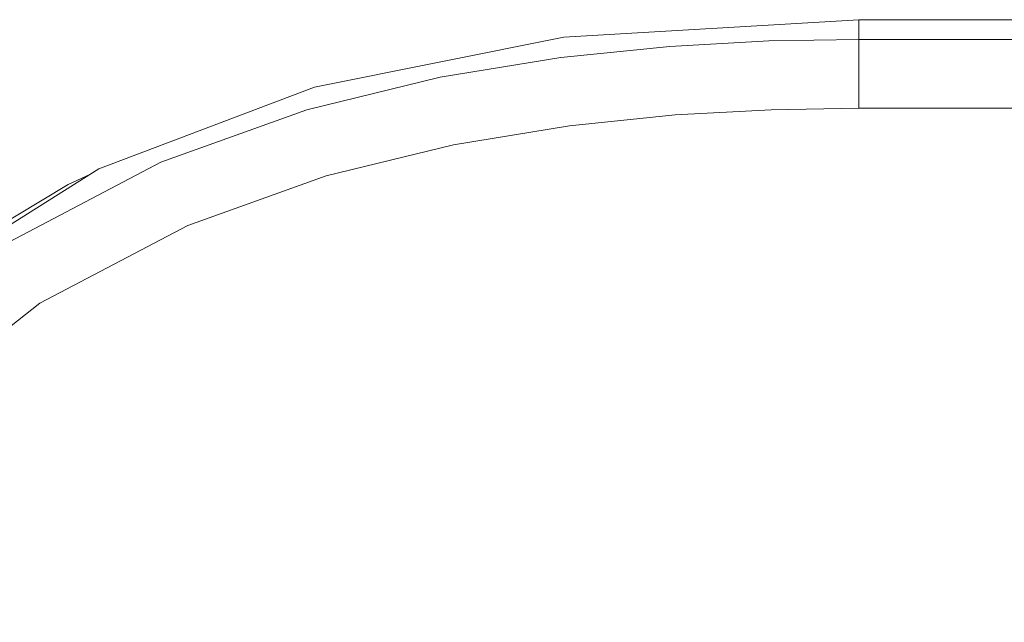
# Model space of a CAD drawing. Header units: millimetres. Extents: x 3925 to 5043, y -86 to 778.
# Tile 84 of 157: x 4348.99 to 4357.87, y 523.19 to 528.62. Entities that reach past the tile are written whole.
import ezdxf

# ---------------------------------------------------------------- set-up
doc = ezdxf.new("R2010")
doc.units = ezdxf.units.MM
doc.header["$LTSCALE"] = 46.255
doc.layers.add('H30K-REAR-CODXF_CONTINUOUS_LINE', color=7, linetype='CONTINUOUS')
doc.layers.add('H30K-TOP-COVDXF_CONTINUOUS_LINE', color=7, linetype='CONTINUOUS')

msp = doc.modelspace()

# ---------------------------------------------------------------- linework, layer by layer
at = {"layer": 'H30K-REAR-CODXF_CONTINUOUS_LINE', "color": 7, "linetype": 'Continuous', "lineweight": 0}
msp.add_lwpolyline([(4347.687, 525.9587), (4348.4976, 526.5769), (4349.4257, 527.1324), (4349.6266, 527.2253)], dxfattribs=at)
at = {"layer": 'H30K-TOP-COVDXF_CONTINUOUS_LINE', "color": 7, "linetype": 'Continuous', "lineweight": 0}
for p, q in [((4356.5591, 528.6183), (4465.3091, 528.6183)), ((4356.5591, 527.8197), (4356.5591, 528.6183)), ((4465.3091, 528.4401), (4356.5591, 528.4401)), ((4465.3091, 527.8197), (4356.5591, 527.8197))]:
    msp.add_line(p, q, dxfattribs=at)
for points in [[(4356.5591, 528.6183), (4353.8966, 528.4604), (4351.6475, 528.0108), (4349.7022, 527.2728), (4347.9549, 526.1752), (4346.4869, 524.7031), (4345.3973, 522.9604), (4344.6643, 521.022), (4344.2168, 518.7788), (4344.0591, 516.1183)], [(4356.5591, 528.4401), (4355.7459, 528.4265), (4354.8541, 528.3777), (4353.8695, 528.2772), (4352.7801, 528.0995), (4351.5781, 527.8053), (4350.2598, 527.3328), (4348.8377, 526.5849), (4347.412, 525.4624), (4346.2296, 524.0488), (4345.425, 522.6002), (4344.916, 521.2455), (4344.6015, 520.0136), (4344.4127, 518.9029), (4344.3055, 517.8985), (4344.2525, 516.9787), (4344.2373, 516.1183)], [(4356.5591, 527.8197), (4355.767, 527.8065), (4354.9012, 527.7592), (4353.9491, 527.662), (4352.9012, 527.4911), (4351.753, 527.2101), (4350.5046, 526.7628), (4349.1707, 526.0615), (4347.8436, 525.0168), (4346.7438, 523.7018), (4345.9903, 522.3448), (4345.509, 521.0634), (4345.2089, 519.8876), (4345.0274, 518.8199), (4344.9239, 517.8491), (4344.8725, 516.9563), (4344.8576, 516.1183)]]:
    msp.add_lwpolyline(points, dxfattribs=at)

doc.saveas('drawing.dxf')
